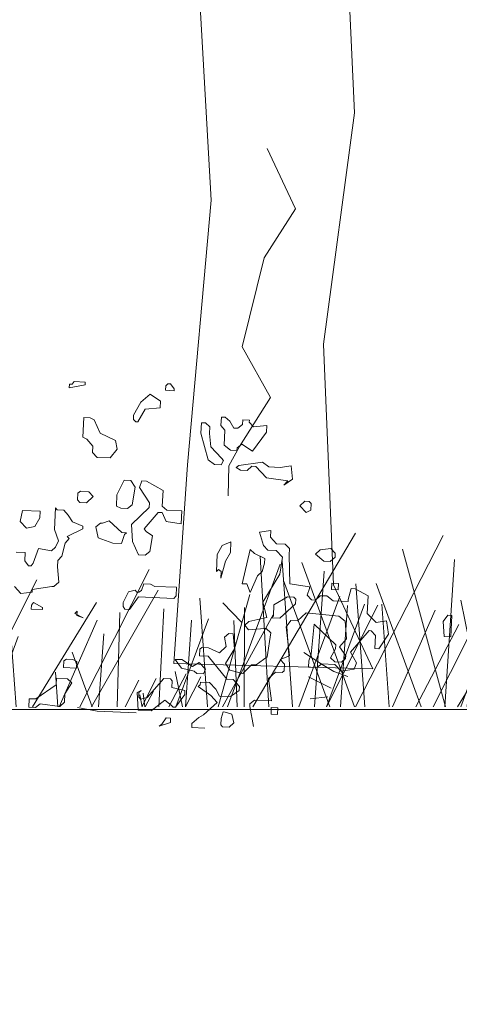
# Model space of a CAD drawing. Header units: metres. Extents: x 199581 to 207779, y 462378 to 466293.
# Tile 56 of 134: x 207408.336 to 207409.114, y 465967.218 to 465968.961. Entities that reach past the tile are written whole.
import ezdxf

# ---------------------------------------------------------------- set-up
doc = ezdxf.new("R2010")
doc.units = ezdxf.units.M
doc.layers.get('0').update_dxf_attribs({"lineweight": 25})
doc.layers.add('B-WE-GR-MAAIVELD-GD-G', color=253, linetype='Continuous', lineweight=18)
doc.layers.add('V-WE-GR-BOOM-SD', color=10, linetype='Continuous', lineweight=18)

# ---------------------------------------------------------------- blocks, each defined once
blk = doc.blocks.new('wadi bodem')
at = {"flags": 128}
for points in [[(215434.937, 542696.2191), (215434.5172, 542696.9302)], [(215433.3063, 542696.2191), (215433.3063, 542696.9174)], [(215434.1982, 542696.2191), (215433.8423, 542696.9244)], [(215434.5173, 542696.2191), (215434.1581, 542696.921)], [(215433.8489, 542696.2191), (215433.4782, 542696.8705)], [(215434.1479, 542696.2191), (215434.3248, 542696.865)], [(215433.524, 542696.2191), (215433.2514, 542696.821)], [(215434.0987, 542696.2191), (215433.731, 542696.8191)], [(215434.151, 542696.2191), (215434.1117, 542696.8231)], [(215434.5211, 542696.2191), (215434.7372, 542696.8102)], [(215434.7743, 542696.2191), (215434.8173, 542696.8178)], [(215434.8717, 542696.2191), (215434.9078, 542696.8366)], [(215433.4836, 542696.2191), (215433.4552, 542696.7934)], [(215433.6512, 542696.2191), (215433.6353, 542696.779)], [(215434.6841, 542696.2191), (215434.6457, 542696.7752)], [(215435.0412, 542696.2191), (215434.8247, 542696.8033)], [(215435.6454, 542696.2191), (215435.3613, 542696.7822)], [(215433.9601, 542696.2191), (215433.7273, 542696.7466)], [(215434.6225, 542696.2191), (215434.8115, 542696.736)], [(215436.084, 542696.2191), (215435.8215, 542696.7391)], [(215434.2476, 542696.2191), (215434.4324, 542696.7246)], [(215434.4789, 542696.2191), (215434.5151, 542696.7235)], [(215435.5975, 542696.2191), (215435.3253, 542696.6976)], [(215433.997, 542696.2191), (215434.0857, 542696.6565)], [(215434.0598, 542696.2191), (215434.0293, 542696.66)], [(215434.7491, 542696.2191), (215434.5815, 542696.6714)], [(215435.0787, 542696.2191), (215434.9494, 542696.6798)], [(215435.1229, 542696.2191), (215435.1549, 542696.6636)], [(215433.6854, 542696.2191), (215433.8302, 542696.6153)], [(215434.3649, 542696.2191), (215434.1906, 542696.6144)], [(215434.3792, 542696.2191), (215434.4094, 542696.6395)], [(215434.6362, 542696.2191), (215434.4253, 542696.6358)], [(215434.6353, 542696.2191), (215434.4796, 542696.6395)], [(215434.5776, 542696.2191), (215434.5489, 542696.6337)], [(215434.9733, 542696.2191), (215434.9721, 542696.6262)], [(215435.3221, 542696.2191), (215435.3022, 542696.6205)], [(215435.8398, 542696.2191), (215435.578, 542696.6462)], [(215435.0618, 542696.2191), (215434.8536, 542696.5961)], [(215435.0021, 542696.2191), (215435.0154, 542696.5722)], [(215435.2529, 542696.2191), (215435.1193, 542696.5796)], [(215435.2132, 542696.2191), (215435.1887, 542696.5738)], [(215435.4934, 542696.2191), (215435.4823, 542696.6061)], [(215435.7309, 542696.2191), (215435.5744, 542696.5737)], [(215435.9071, 542696.2191), (215435.9338, 542696.5907)], [(215433.3437, 542696.2191), (215433.4081, 542696.5372)], [(215433.8763, 542696.2191), (215433.8989, 542696.5339)], [(215433.9329, 542696.2191), (215433.9723, 542696.5367)], [(215434.0857, 542696.2191), (215433.9691, 542696.5339)], [(215434.269, 542696.2191), (215434.0936, 542696.5566)], [(215433.454, 542696.2191), (215433.3036, 542696.5144)], [(215433.6334, 542696.2191), (215433.4866, 542696.5074)], [(215433.7036, 542696.2191), (215433.5572, 542696.5007)], [(215435.5689, 542696.2191), (215435.5483, 542696.5178)], [(215436.0048, 542696.2191), (215435.8982, 542696.5067)], [(215435.9871, 542696.2191), (215435.9676, 542696.5009)], [(215433.6254, 542696.2191), (215433.4968, 542696.4556)], [(215433.5114, 542696.2191), (215433.5399, 542696.4481)], [(215436.0262, 542696.2191), (215436.0085, 542696.4747)], [(215433.3579, 542696.2191), (215433.2501, 542696.4173)], [(215433.5079, 542696.2191), (215433.5528, 542696.4407)], [(215435.5956, 542696.2191), (215435.6773, 542696.4424)], [(215435.2257, 542696.2191), (215435.2552, 542696.3643)], [(215435.213, 542696.2191), (215435.1507, 542696.3415)], [(215435.2812, 542696.2191), (215435.2108, 542696.3546)], [(215435.3924, 542696.2191), (215435.3336, 542696.3345)], [(215435.4608, 542696.2191), (215435.4043, 542696.3278)], [(215435.7358, 542696.2191), (215435.746, 542696.361)], [(215435.3784, 542696.2191), (215435.3438, 542696.2827)], [(215435.38, 542696.2191), (215435.3869, 542696.2752)], [(215435.39, 542696.2191), (215435.3999, 542696.2678)]]:
    blk.add_lwpolyline(points, dxfattribs=at)
blk = doc.blocks.new('SGR-BOOM_S01_K_ZIJ-D')
blk.add_line((0, 0), (-0.7043, 0))
at = {"flags": 128}
for points in [[(0, 0), (-0.1468, 0.2933), (-0.2053, 1.1447), (-0.1176, 1.9664), (-0.1468, 2.3776), (-0.0585, 2.994), (0.0293, 3.1996), (0.0293, 3.9625), (0.2644, 4.4325), (0.4697, 5.1954)], [(-0.7043, 0), (-0.675, 0.7042), (-0.6165, 1.6437), (-0.675, 2.3482), (-0.9394, 2.8472), (-0.7926, 2.9353), (-0.7043, 2.8472), (-0.6458, 2.7884), (-0.499, 2.9353), (-0.4697, 3.493), (-0.7336, 4.1682)], [(-0.4228, 1.8314), (-0.3168, 1.62), (-0.4228, 1.4442), (-0.493, 1.127), (-0.3871, 0.9507), (-0.493, 0.7745), (-0.5281, 0.7045), (-0.5281, 0.5987)]]:
    blk.add_lwpolyline(points, dxfattribs=at)
blk = doc.blocks.new('struik2')
for p, q in [((215455.4654, 542676.9966), (215455.4653, 542676.972)), ((215455.4653, 542676.972), (215455.5639, 542676.9963)), ((215455.4818, 542676.9966), (215455.4654, 542676.9966)), ((215455.4942, 542677.0129), (215455.4818, 542676.9966)), ((215455.5639, 542677.0127), (215455.4942, 542677.0129)), ((215455.5639, 542676.9963), (215455.5639, 542677.0127)), ((215456.0685, 542677.0111), (215456.0684, 542676.9824)), ((215456.0684, 542676.9824), (215456.1218, 542676.9822)), ((215456.0809, 542677.0234), (215456.0685, 542677.0111)), ((215456.0973, 542677.0233), (215456.0809, 542677.0234)), ((215456.1218, 542676.9945), (215456.0973, 542677.0233)), ((215456.1218, 542676.9822), (215456.1218, 542676.9945)), ((215455.974, 542676.954), (215455.9164, 542676.9008)), ((215456.0395, 542676.9127), (215455.974, 542676.954)), ((215455.9164, 542676.9008), (215455.8751, 542676.8189)), ((215455.9037, 542676.7778), (215455.945, 542676.8597)), ((215455.945, 542676.8597), (215456.0394, 542676.8717)), ((215456.0394, 542676.8717), (215456.0395, 542676.9127)), ((215455.5632, 542676.7912), (215455.5628, 542676.6681)), ((215455.6042, 542676.791), (215455.5632, 542676.7912)), ((215455.6288, 542676.7787), (215455.6042, 542676.791)), ((215455.8751, 542676.8189), (215455.875, 542676.7902)), ((215456.4249, 542676.8294), (215456.4247, 542676.7761)), ((215456.4495, 542676.8294), (215456.4249, 542676.8294)), ((215456.4781, 542676.8046), (215456.4495, 542676.8294)), ((215456.5067, 542676.7635), (215456.4781, 542676.8046)), ((215456.5602, 542676.8167), (215456.5601, 542676.788)), ((215456.6012, 542676.8166), (215456.5602, 542676.8167)), ((215456.6012, 542676.8042), (215456.6012, 542676.8166)), ((215456.6298, 542676.7754), (215456.6012, 542676.8042)), ((215455.6696, 542676.6965), (215455.6288, 542676.7787)), ((215455.875, 542676.7902), (215455.8914, 542676.7778)), ((215455.8914, 542676.7778), (215455.9037, 542676.7778)), ((215456.3017, 542676.7888), (215456.3014, 542676.7232)), ((215456.3263, 542676.7887), (215456.3017, 542676.7888)), ((215456.3549, 542676.764), (215456.3263, 542676.7887)), ((215456.3548, 542676.723), (215456.3549, 542676.764)), ((215456.4247, 542676.7761), (215456.4492, 542676.7473)), ((215456.4492, 542676.7473), (215456.4489, 542676.6529)), ((215456.5313, 542676.7634), (215456.5067, 542676.7635)), ((215456.5601, 542676.788), (215456.5313, 542676.7634)), ((215456.6293, 542676.6236), (215456.7118, 542676.7465)), ((215456.7119, 542676.7875), (215456.6298, 542676.7754)), ((215456.7118, 542676.7465), (215456.7119, 542676.7875)), ((215455.5628, 542676.6681), (215455.5874, 542676.6557)), ((215455.7679, 542676.6551), (215455.6696, 542676.6965)), ((215456.3014, 542676.7232), (215456.3542, 542676.5589)), ((215456.3668, 542676.6409), (215456.3548, 542676.723)), ((215455.5874, 542676.6557), (215455.6283, 542676.6146)), ((215455.6283, 542676.6146), (215455.6282, 542676.5735)), ((215455.78, 542676.6018), (215455.7679, 542676.6551)), ((215456.4363, 542676.5709), (215456.3668, 542676.6409)), ((215456.4489, 542676.6529), (215456.4898, 542676.6241)), ((215456.4898, 542676.6241), (215456.5309, 542676.624)), ((215456.5309, 542676.6404), (215456.5597, 542676.6649)), ((215456.5309, 542676.624), (215456.5309, 542676.6404)), ((215456.5597, 542676.6649), (215456.6293, 542676.6236)), ((215455.6282, 542676.5735), (215455.6568, 542676.5447)), ((215455.6568, 542676.5447), (215455.7388, 542676.5445)), ((215455.7388, 542676.5445), (215455.78, 542676.6018)), ((215456.3542, 542676.5589), (215456.3952, 542676.53)), ((215456.4362, 542676.5299), (215456.4486, 542676.5586)), ((215456.4486, 542676.5586), (215456.4363, 542676.5709)), ((215456.6947, 542676.5578), (215456.547, 542676.5296)), ((215456.7357, 542676.529), (215456.6947, 542676.5578)), ((215456.3952, 542676.53), (215456.4362, 542676.5299)), ((215456.547, 542676.5296), (215456.5305, 542676.5173)), ((215456.5305, 542676.5173), (215456.5592, 542676.5008)), ((215456.5592, 542676.5008), (215456.6002, 542676.5007)), ((215456.6002, 542676.5007), (215456.629, 542676.5293)), ((215456.629, 542676.5293), (215456.6536, 542676.5292)), ((215456.6536, 542676.5292), (215456.7231, 542676.4593)), ((215456.8054, 542676.5287), (215456.7357, 542676.529)), ((215456.8752, 542676.5408), (215456.8054, 542676.5287)), ((215456.8872, 542676.4587), (215456.8752, 542676.5408)), ((215456.7231, 542676.4593), (215456.8585, 542676.4465)), ((215456.8338, 542676.4179), (215456.8872, 542676.4587)), ((215456.8585, 542676.4465), (215456.8338, 542676.4179)), ((215455.8328, 542676.4088), (215455.7914, 542676.3146)), ((215455.8738, 542676.4087), (215455.8328, 542676.4088)), ((215455.9024, 542676.3675), (215455.8738, 542676.4087)), ((215455.8897, 542676.2568), (215455.9024, 542676.3675)), ((215455.9435, 542676.4084), (215455.9311, 542676.3674)), ((215455.9311, 542676.3674), (215455.9964, 542676.2729)), ((215455.9722, 542676.4083), (215455.9435, 542676.4084)), ((215456.0787, 542676.3547), (215455.9722, 542676.4083)), ((215455.5453, 542676.3154), (215455.5452, 542676.2743)), ((215455.5617, 542676.3276), (215455.5453, 542676.3154)), ((215455.6151, 542676.3274), (215455.5617, 542676.3276)), ((215455.6025, 542676.2577), (215455.6437, 542676.2986)), ((215455.6437, 542676.2986), (215455.6151, 542676.3274)), ((215455.7914, 542676.3146), (215455.7912, 542676.2448)), ((215456.0784, 542676.2562), (215456.0787, 542676.3547)), ((215456.9689, 542676.3231), (215456.94, 542676.2945)), ((215456.9976, 542676.323), (215456.9689, 542676.3231)), ((215457.0098, 542676.3106), (215456.9976, 542676.323)), ((215457.0097, 542676.2696), (215457.0098, 542676.3106)), ((215455.5452, 542676.2743), (215455.5615, 542676.2579)), ((215455.5615, 542676.2579), (215455.6025, 542676.2577)), ((215455.7912, 542676.2448), (215455.8199, 542676.2324)), ((215455.8609, 542676.2323), (215455.8897, 542676.2568)), ((215455.9963, 542676.2442), (215455.8893, 542676.1337)), ((215455.9964, 542676.2729), (215455.9963, 542676.2442)), ((215456.107, 542676.2315), (215456.0784, 542676.2562)), ((215456.94, 542676.2945), (215456.9809, 542676.2533)), ((215456.9809, 542676.2533), (215457.0097, 542676.2696)), ((215455.2044, 542676.1934), (215455.1919, 542676.1237)), ((215455.3152, 542676.193), (215455.2044, 542676.1934)), ((215455.315, 542676.152), (215455.3152, 542676.193)), ((215455.4096, 542676.2173), (215455.4092, 542676.082)), ((215455.4219, 542676.205), (215455.4096, 542676.2173)), ((215455.4629, 542676.2049), (215455.4219, 542676.205)), ((215455.4915, 542676.176), (215455.4629, 542676.2049)), ((215455.5201, 542676.1349), (215455.4915, 542676.176)), ((215455.8199, 542676.2324), (215455.8609, 542676.2323)), ((215455.9713, 542676.1089), (215456.0537, 542676.2153)), ((215456.0537, 542676.2153), (215456.0783, 542676.2152)), ((215456.0783, 542676.2152), (215456.1068, 542676.1618)), ((215456.2014, 542676.2312), (215456.107, 542676.2315)), ((215456.2011, 542676.1491), (215456.2014, 542676.2312)), ((215455.1919, 542676.1237), (215455.2327, 542676.0825)), ((215455.2861, 542676.0947), (215455.315, 542676.152)), ((215455.5856, 542676.1101), (215455.5201, 542676.1349)), ((215455.6965, 542676.1344), (215455.6677, 542676.1098)), ((215455.7088, 542676.1343), (215455.6965, 542676.1344)), ((215455.7499, 542676.1506), (215455.7088, 542676.1343)), ((215455.8317, 542676.0806), (215455.7499, 542676.1506)), ((215455.8893, 542676.1337), (215455.9013, 542676.027)), ((215456.1068, 542676.1618), (215456.2011, 542676.1491)), ((215456.7631, 542676.1309), (215456.6933, 542676.1188)), ((215456.6933, 542676.1188), (215456.7218, 542676.0367)), ((215456.763, 542676.0899), (215456.7631, 542676.1309)), ((215455.2327, 542676.0825), (215455.2861, 542676.0947)), ((215455.4092, 542676.082), (215455.4376, 542676.0121)), ((215455.4911, 542676.0407), (215455.5856, 542676.0937)), ((215455.5856, 542676.0937), (215455.5856, 542676.1101)), ((215455.6677, 542676.1098), (215455.6839, 542676.04)), ((215455.8315, 542676.0109), (215455.8481, 542676.0682)), ((215455.8604, 542676.0805), (215455.8317, 542676.0806)), ((215455.8481, 542676.0682), (215455.8604, 542676.0805)), ((215455.9835, 542676.0924), (215455.9713, 542676.1089)), ((215456.0245, 542676.0677), (215455.9835, 542676.0924)), ((215456.0118, 542675.9692), (215456.0245, 542676.0677)), ((215456.8039, 542676.0487), (215456.763, 542676.0899)), ((215455.4376, 542676.0121), (215455.4211, 542675.9711)), ((215455.462, 542675.9177), (215455.4786, 542675.9997)), ((215455.4786, 542675.9997), (215455.5033, 542676.0283)), ((215455.5033, 542676.0283), (215455.4911, 542676.0407)), ((215455.6839, 542676.04), (215455.7781, 542676.011)), ((215455.7781, 542676.011), (215455.8315, 542676.0109)), ((215455.9013, 542676.027), (215455.942, 542675.9449)), ((215456.4633, 542676.0252), (215456.4344, 542675.9679)), ((215456.5167, 542676.0497), (215456.4633, 542676.0252)), ((215456.5165, 542675.984), (215456.5167, 542676.0497)), ((215456.6396, 542676.0082), (215456.5979, 542675.791)), ((215456.6683, 542675.9835), (215456.6396, 542676.0082)), ((215456.7218, 542676.0367), (215456.7504, 542676.0079)), ((215456.7504, 542676.0079), (215456.8037, 542676.0077)), ((215456.8037, 542676.0077), (215456.8446, 542675.9666)), ((215456.8572, 542676.0486), (215456.8039, 542676.0487)), ((215456.8858, 542676.0239), (215456.8572, 542676.0486)), ((215456.8857, 542675.9828), (215456.8858, 542676.0239)), ((215457.0787, 542676.0232), (215457.0498, 542675.9946)), ((215457.0498, 542675.9946), (215457.103, 542675.9534)), ((215457.1443, 542676.0353), (215457.0787, 542676.0232)), ((215457.173, 542676.0065), (215457.1443, 542676.0353)), ((215457.1729, 542675.9819), (215457.173, 542676.0065)), ((215455.2323, 542675.9307), (215455.1748, 542675.9309)), ((215455.2321, 542675.8774), (215455.2323, 542675.9307)), ((215455.3144, 542675.9592), (215455.2854, 542675.8649)), ((215455.3964, 542675.9466), (215455.3144, 542675.9592)), ((215455.4211, 542675.9711), (215455.3964, 542675.9466)), ((215455.942, 542675.9449), (215455.9831, 542675.9447)), ((215455.9831, 542675.9447), (215456.0118, 542675.9692)), ((215456.4344, 542675.9679), (215456.4341, 542675.8612)), ((215456.4626, 542675.8201), (215456.4876, 542675.9267)), ((215456.4876, 542675.9267), (215456.5165, 542675.984)), ((215456.7338, 542675.9546), (215456.6683, 542675.9835)), ((215456.7337, 542675.9259), (215456.7338, 542675.9546)), ((215456.8446, 542675.9666), (215456.832, 542675.8599)), ((215456.8974, 542675.8023), (215456.8857, 542675.9828)), ((215457.103, 542675.9534), (215457.1441, 542675.9533)), ((215457.1441, 542675.9533), (215457.1729, 542675.9819)), ((215455.2566, 542675.8486), (215455.2321, 542675.8774)), ((215455.4371, 542675.848), (215455.4372, 542675.889)), ((215455.4372, 542675.889), (215455.462, 542675.9177)), ((215456.4341, 542675.8612), (215456.4464, 542675.8735)), ((215456.4464, 542675.8735), (215456.4628, 542675.8611)), ((215456.6925, 542675.844), (215456.7213, 542675.8726)), ((215456.7213, 542675.8726), (215456.7337, 542675.9259)), ((215455.273, 542675.8486), (215455.2566, 542675.8486)), ((215455.2854, 542675.8649), (215455.273, 542675.8486)), ((215455.4491, 542675.7536), (215455.4371, 542675.848)), ((215456.4628, 542675.8611), (215456.4626, 542675.8201)), ((215456.6511, 542675.7375), (215456.6925, 542675.844)), ((215456.832, 542675.8599), (215456.7329, 542675.6798)), ((215457.16, 542675.8179), (215457.1599, 542675.7768)), ((215457.2011, 542675.8177), (215457.16, 542675.8179)), ((215457.2009, 542675.7767), (215457.2011, 542675.8177)), ((215455.4203, 542675.725), (215455.4491, 542675.7536)), ((215455.9825, 542675.7642), (215455.97, 542675.7232)), ((215456.0235, 542675.7641), (215455.9825, 542675.7642)), ((215456.0522, 542675.7517), (215456.0235, 542675.7641)), ((215456.1876, 542675.7513), (215456.0522, 542675.7517)), ((215456.1874, 542675.6979), (215456.1876, 542675.7513)), ((215456.5979, 542675.791), (215456.6266, 542675.7909)), ((215456.6266, 542675.7909), (215456.6511, 542675.7375)), ((215457.0205, 542675.7896), (215456.8974, 542675.8023)), ((215457.008, 542675.7363), (215457.0204, 542675.7773)), ((215457.0204, 542675.7773), (215457.0205, 542675.7896)), ((215457.1599, 542675.7768), (215457.2009, 542675.7767)), ((215457.283, 542675.7887), (215457.2664, 542675.7191)), ((215457.3076, 542675.7887), (215457.283, 542675.7887)), ((215457.3896, 542675.7474), (215457.3076, 542675.7887)), ((215457.3892, 542675.6366), (215457.3896, 542675.7474)), ((215455.1741, 542675.7135), (215455.215, 542675.6723)), ((215455.215, 542675.6723), (215455.2848, 542675.6844)), ((215455.2848, 542675.6844), (215455.2849, 542675.7008)), ((215455.2849, 542675.7008), (215455.408, 542675.725)), ((215455.408, 542675.725), (215455.4203, 542675.725)), ((215455.8879, 542675.7112), (215455.859, 542675.6415)), ((215455.929, 542675.7234), (215455.8879, 542675.7112)), ((215455.8999, 542675.6004), (215455.9535, 542675.6823)), ((215455.9413, 542675.711), (215455.929, 542675.7234)), ((215455.9536, 542675.711), (215455.9413, 542675.711)), ((215455.9535, 542675.6823), (215456.175, 542675.6815)), ((215455.97, 542675.7232), (215455.9536, 542675.711)), ((215456.175, 542675.6815), (215456.1874, 542675.6979)), ((215456.8849, 542675.7203), (215456.8026, 542675.6672)), ((215456.9259, 542675.7202), (215456.8849, 542675.7203)), ((215456.9382, 542675.7078), (215456.9259, 542675.7202)), ((215456.9381, 542675.6791), (215456.9382, 542675.7078)), ((215457.0366, 542675.7075), (215457.008, 542675.7363)), ((215457.0612, 542675.7074), (215457.0366, 542675.7075)), ((215457.09, 542675.736), (215457.0612, 542675.7074)), ((215457.1311, 542675.7359), (215457.09, 542675.736)), ((215457.172, 542675.7071), (215457.1311, 542675.7359)), ((215457.2664, 542675.7068), (215457.172, 542675.7071)), ((215457.2664, 542675.7191), (215457.2664, 542675.7068)), ((215455.2969, 542675.6187), (215455.2845, 542675.6024)), ((215455.3542, 542675.5898), (215455.2969, 542675.6187)), ((215455.859, 542675.6415), (215455.8589, 542675.6169)), ((215456.4816, 542675.6655), (215456.6044, 542675.5502)), ((215456.7329, 542675.6798), (215456.7614, 542675.5853)), ((215456.8026, 542675.6672), (215456.8024, 542675.5975)), ((215456.8434, 542675.585), (215456.9381, 542675.6791)), ((215456.9541, 542675.5724), (215457.0076, 542675.6255)), ((215457.0076, 542675.6255), (215457.2127, 542675.6126)), ((215457.4465, 542675.5831), (215457.3892, 542675.6366)), ((215455.2845, 542675.6024), (215455.2845, 542675.5778)), ((215455.2845, 542675.5778), (215455.3542, 542675.5775)), ((215455.3542, 542675.5775), (215455.3542, 542675.5898)), ((215455.5716, 542675.5768), (215455.5593, 542675.5605)), ((215455.5593, 542675.5605), (215455.6125, 542675.5357)), ((215455.5715, 542675.5481), (215455.5716, 542675.5768)), ((215455.8589, 542675.6169), (215455.8712, 542675.6005)), ((215455.8712, 542675.6005), (215455.8999, 542675.6004)), ((215456.6505, 542675.5569), (215456.6258, 542675.5324)), ((215456.7614, 542675.5853), (215456.6505, 542675.5569)), ((215456.8024, 542675.5975), (215456.7901, 542675.5852)), ((215456.7901, 542675.5852), (215456.8434, 542675.585)), ((215456.8843, 542675.5316), (215456.9131, 542675.5725)), ((215456.9131, 542675.5725), (215456.9541, 542675.5724)), ((215457.2127, 542675.6126), (215457.2536, 542675.5837)), ((215457.2536, 542675.5837), (215457.2656, 542675.4729)), ((215457.5121, 542675.5952), (215457.4465, 542675.5831)), ((215457.5283, 542675.5131), (215457.5121, 542675.5952)), ((215455.6125, 542675.5357), (215455.5715, 542675.5481)), ((215456.6258, 542675.5324), (215456.6503, 542675.5036)), ((215456.6503, 542675.5036), (215456.7488, 542675.5156)), ((215456.7488, 542675.5156), (215456.7611, 542675.5156)), ((215456.7611, 542675.5156), (215456.7898, 542675.4909)), ((215456.9124, 542675.351), (215456.8843, 542675.5316)), ((215457.0607, 542675.5556), (215457.0478, 542675.367)), ((215457.1998, 542675.4321), (215457.0607, 542675.5556)), ((215457.2941, 542675.3908), (215457.4053, 542675.5299)), ((215457.4053, 542675.5299), (215457.4176, 542675.5299)), ((215457.4176, 542675.5299), (215457.4462, 542675.5011)), ((215457.4462, 542675.5011), (215457.4459, 542675.419)), ((215457.4705, 542675.4189), (215457.5283, 542675.5131)), ((215456.5272, 542675.4753), (215456.5025, 542675.4508)), ((215456.5025, 542675.4508), (215456.5146, 542675.3933)), ((215456.5559, 542675.4752), (215456.5272, 542675.4753)), ((215456.5679, 542675.3808), (215456.5559, 542675.4752)), ((215456.7898, 542675.4909), (215456.7729, 542675.3391)), ((215457.2656, 542675.4729), (215457.2244, 542675.4197)), ((215456.3628, 542675.3815), (215456.3504, 542675.3692)), ((215456.4038, 542675.3813), (215456.3628, 542675.3815)), ((215456.4734, 542675.3524), (215456.4038, 542675.3813)), ((215456.5146, 542675.3933), (215456.4734, 542675.3524)), ((215456.5143, 542675.2866), (215456.5679, 542675.3808)), ((215457.0018, 542675.3765), (215457.1205, 542675.3064)), ((215457.1708, 542675.3501), (215457.1997, 542675.4075)), ((215457.1997, 542675.4075), (215457.1998, 542675.4321)), ((215457.2244, 542675.4197), (215457.2653, 542675.3663)), ((215457.3349, 542675.325), (215457.2941, 542675.3908)), ((215457.4459, 542675.419), (215457.4705, 542675.4189)), ((215451.0868, 542675.3164), (215451.058, 542675.2755)), ((215451.1114, 542675.3163), (215451.0868, 542675.3164)), ((215451.111, 542675.1809), (215451.1114, 542675.3163)), ((215456.3504, 542675.3692), (215456.3503, 542675.3282)), ((215456.3503, 542675.3282), (215456.4036, 542675.328)), ((215456.4036, 542675.328), (215456.5262, 542675.1881)), ((215456.7729, 542675.3391), (215456.7071, 542675.286)), ((215456.8549, 542675.3266), (215456.9124, 542675.351)), ((215456.8835, 542675.2977), (215456.8549, 542675.3266)), ((215457.0354, 542675.326), (215457.0353, 542675.2849)), ((215457.0478, 542675.367), (215457.0354, 542675.326)), ((215457.1995, 542675.3254), (215457.1708, 542675.3501)), ((215457.2405, 542675.3253), (215457.1995, 542675.3254)), ((215457.2652, 542675.3498), (215457.2405, 542675.3253)), ((215457.2653, 542675.3663), (215457.2652, 542675.3498)), ((215457.3224, 542675.284), (215457.3349, 542675.325)), ((215451.058, 542675.2755), (215451.07, 542675.1811)), ((215455.5009, 542675.2612), (215455.5007, 542675.2201)), ((215455.5173, 542675.2734), (215455.5009, 542675.2612)), ((215455.5583, 542675.2733), (215455.5173, 542675.2734)), ((215455.5829, 542675.2609), (215455.5583, 542675.2733)), ((215455.5828, 542675.2199), (215455.5829, 542675.2609)), ((215456.2394, 542675.2998), (215456.1984, 542675.2999)), ((215456.1984, 542675.2999), (215456.2393, 542675.2465)), ((215456.309, 542675.2586), (215456.2394, 542675.2998)), ((215456.3502, 542675.2872), (215456.309, 542675.2586)), ((215456.391, 542675.246), (215456.3502, 542675.2872)), ((215456.5428, 542675.2455), (215456.5143, 542675.2866)), ((215456.6783, 542675.2861), (215456.6248, 542675.2288)), ((215456.7071, 542675.286), (215456.6783, 542675.2861)), ((215456.871, 542675.2444), (215456.8834, 542675.2567)), ((215456.8834, 542675.2567), (215456.8835, 542675.2977)), ((215457.0353, 542675.2849), (215457.0886, 542675.2848)), ((215457.0886, 542675.2848), (215457.1174, 542675.3093)), ((215457.1174, 542675.3093), (215457.1994, 542675.309)), ((215457.1205, 542675.3064), (215457.1943, 542675.2651)), ((215457.1943, 542675.2651), (215457.2844, 542675.2361)), ((215457.1994, 542675.309), (215457.2403, 542675.2679)), ((215457.2403, 542675.2679), (215457.3224, 542675.284)), ((215455.5007, 542675.2201), (215455.5828, 542675.2199)), ((215456.2393, 542675.2465), (215456.3213, 542675.2298)), ((215456.3213, 542675.2298), (215456.3376, 542675.2174)), ((215456.3376, 542675.2174), (215456.3786, 542675.2173)), ((215456.3786, 542675.2173), (215456.391, 542675.246)), ((215456.5262, 542675.1881), (215456.5673, 542675.188)), ((215456.6248, 542675.2288), (215456.5428, 542675.2455)), ((215456.5673, 542675.188), (215456.6082, 542675.1468)), ((215456.7888, 542675.2037), (215456.83, 542675.2446)), ((215456.813, 542675.0641), (215456.7888, 542675.2037)), ((215456.83, 542675.2446), (215456.871, 542675.2444)), ((215457.0371, 542675.2242), (215457.1826, 542675.16)), ((215451.07, 542675.1811), (215451.111, 542675.1809)), ((215455.4595, 542675.1505), (215455.4594, 542675.1095)), ((215455.5292, 542675.1503), (215455.4595, 542675.1505)), ((215455.5166, 542675.056), (215455.5579, 542675.1256)), ((215455.5579, 542675.1256), (215455.5292, 542675.1503)), ((215456.1324, 542675.1771), (215456.0335, 542675.0543)), ((215456.1734, 542675.177), (215456.1324, 542675.1771)), ((215456.1857, 542675.1646), (215456.1734, 542675.177)), ((215456.1855, 542675.1236), (215456.1857, 542675.1646)), ((215456.362, 542675.1476), (215456.3497, 542675.1354)), ((215456.3497, 542675.1354), (215456.4315, 542675.0818)), ((215456.3621, 542675.164), (215456.362, 542675.1476)), ((215456.4195, 542675.1639), (215456.3621, 542675.164)), ((215456.4604, 542675.1227), (215456.4195, 542675.1639)), ((215456.6082, 542675.1468), (215456.6081, 542675.1222)), ((215455.4594, 542675.1095), (215455.336, 542675.0156)), ((215455.9926, 542675.0955), (215455.968, 542675.0833)), ((215455.968, 542675.0833), (215455.9799, 542674.9725)), ((215455.9802, 542675.0545), (215455.9803, 542675.0832)), ((215455.9803, 542675.0832), (215455.9926, 542675.0955)), ((215456.2675, 542675.1069), (215456.1855, 542675.1236)), ((215456.2139, 542675.0004), (215456.2674, 542675.0823)), ((215456.2674, 542675.0823), (215456.2675, 542675.1069)), ((215456.4315, 542675.0818), (215456.4724, 542675.0406)), ((215456.4849, 542675.0816), (215456.4604, 542675.1227)), ((215456.5546, 542675.0814), (215456.4849, 542675.0816)), ((215456.6081, 542675.1222), (215456.5546, 542675.0814)), ((215456.6776, 542675.0399), (215456.7064, 542675.0645)), ((215456.7064, 542675.0645), (215456.813, 542675.0641)), ((215457.1642, 542675.1054), (215457.0549, 542675.0875)), ((215455.295, 542675.0157), (215455.2948, 542674.9624)), ((215455.336, 542675.0156), (215455.295, 542675.0157)), ((215455.4876, 542674.974), (215455.5164, 542675.0027)), ((215455.5164, 542675.0027), (215455.5166, 542675.056)), ((215455.9925, 542675.0422), (215455.9802, 542675.0545)), ((215456.0335, 542675.0543), (215455.9925, 542675.0422)), ((215456.062, 542674.9722), (215456.1442, 542675.0417)), ((215456.1442, 542675.0417), (215456.1852, 542675.0128)), ((215456.1852, 542675.0128), (215456.1974, 542675.0005)), ((215456.4724, 542675.0406), (215456.3901, 542674.9588)), ((215456.6775, 542675.0235), (215456.6776, 542675.0399)), ((215456.7058, 542674.9004), (215456.6775, 542675.0235)), ((215456.8129, 542675.0231), (215456.8128, 542674.9821)), ((215456.8539, 542675.023), (215456.8129, 542675.0231)), ((215456.8538, 542674.9819), (215456.8539, 542675.023)), ((215455.2948, 542674.9624), (215455.3358, 542674.9622)), ((215455.3358, 542674.9622), (215455.3646, 542674.9867)), ((215455.3646, 542674.9867), (215455.4876, 542674.974)), ((215455.7227, 542674.9551), (215455.6001, 542674.973)), ((215455.9681, 542674.9543), (215455.7227, 542674.9551)), ((215455.9799, 542674.9725), (215456.062, 542674.9722)), ((215456.1974, 542675.0005), (215456.2139, 542675.0004)), ((215456.3614, 542674.9425), (215456.3202, 542674.9016)), ((215456.3901, 542674.9588), (215456.3614, 542674.9425)), ((215456.5008, 542674.9421), (215456.5007, 542674.901)), ((215456.5133, 542674.983), (215456.5008, 542674.9421)), ((215456.5256, 542674.983), (215456.5133, 542674.983)), ((215456.5666, 542674.9706), (215456.5256, 542674.983)), ((215456.5828, 542674.9172), (215456.5666, 542674.9706)), ((215456.8128, 542674.9821), (215456.8538, 542674.9819)), ((215456.115, 542674.8777), (215456.1848, 542674.9021)), ((215456.1314, 542674.8899), (215456.115, 542674.8777)), ((215456.1562, 542674.9309), (215456.1314, 542674.8899)), ((215456.1849, 542674.9308), (215456.1562, 542674.9309)), ((215456.1848, 542674.9021), (215456.1849, 542674.9308)), ((215456.3202, 542674.9016), (215456.3201, 542674.877)), ((215456.5007, 542674.901), (215456.513, 542674.8887)), ((215456.513, 542674.8887), (215456.554, 542674.8886)), ((215456.554, 542674.8886), (215456.5828, 542674.9172)), ((215456.3201, 542674.877), (215456.4022, 542674.8767))]:
    blk.add_line(p, q)

msp = doc.modelspace()

# ---------------------------------------------------------------- linework, layer by layer
at = {"layer": 'B-WE-GR-MAAIVELD-GD-G', "flags": 128}
msp.add_lwpolyline([(207415.2938, 465967.7403), (207407.063, 465967.7403), (207406.7404, 465967.2183), (207405.4936, 465967.2183), (207405.063, 465967.7403), (207398.1608, 465967.7403)], dxfattribs=at)

# ---------------------------------------------------------------- block references
at = {"layer": 'V-WE-GR-BOOM-SD'}
for name, p, xscale, yscale, zscale, rotation in [('SGR-BOOM_S01_K_ZIJ-D', (207408.9612, 465967.8119), 0.4999999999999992, 0.4999999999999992, 0.4999999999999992, 358.4697064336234), ('struik2', (140303.5065, 315382.3909), 0.2823543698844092, 0.2823543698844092, 0.2823543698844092, 357.6346583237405), ('struik2', (140301.5821, 315382.377), 0.2823543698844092, 0.2823543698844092, 0.2823543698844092, 357.6346583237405), ('wadi bodem', (300478.622, 231518.511), -0.4320083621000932, 0.4320083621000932, 0.4320083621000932, 4.3668195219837e-05)]:
    msp.add_blockref(name, p, dxfattribs=dict(at, xscale=xscale, yscale=yscale, zscale=zscale, rotation=rotation))

doc.saveas('drawing.dxf')
